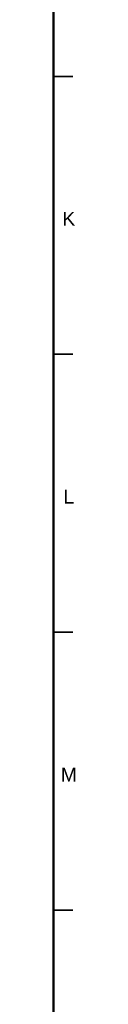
# Model space of a CAD drawing. Header units: millimetres. Extents: x 4 to 1188, y 1 to 840.
# Tile 200 of 203: x 1184 to 1187.78, y 203.53 to 380.69. Entities that reach past the tile are written whole.
import ezdxf

# ---------------------------------------------------------------- set-up
doc = ezdxf.new("R2010")
doc.units = ezdxf.units.MM
doc.layers.add('256', color=7, linetype='Continuous')
doc.styles.add('Arial Unicode MS', font='Arial Unicode MS')

msp = doc.modelspace()

# ---------------------------------------------------------------- linework, layer by layer
at = {"layer": '256', "color": 18, "linetype": 'Continuous', "lineweight": 50}
msp.add_line((1184, 836), (1184, 5), dxfattribs=at)
at = {"layer": '256', "color": 18, "linetype": 'Continuous', "lineweight": 35}
for p, q in [((1184, 370.5), (1187.5, 370.5)), ((1184, 320.5), (1187.5, 320.5)), ((1184, 270.5), (1187.5, 270.5)), ((1184, 220.5), (1187.5, 220.5))]:
    msp.add_line(p, q, dxfattribs=at)

# ---------------------------------------------------------------- texts
at = {"layer": '256', "color": 18, "linetype": 'Continuous', "lineweight": 13, "char_height": 2.5, "attachment_point": 7, "line_spacing_factor": 1.047437, "style": 'Arial Unicode MS'}
for s, insert in [('\\fArial Unicode MS|b0|i0;\\W1.0000;K', (1185.5928, 343.6224)), ('\\fArial Unicode MS|b0|i0;\\W1.0000;L', (1185.7863, 293.6224)), ('\\fArial Unicode MS|b0|i0;\\W1.0000;M', (1185.3029, 243.6224))]:
    msp.add_mtext(s, dxfattribs=dict(at, insert=insert))

doc.saveas('drawing.dxf')
